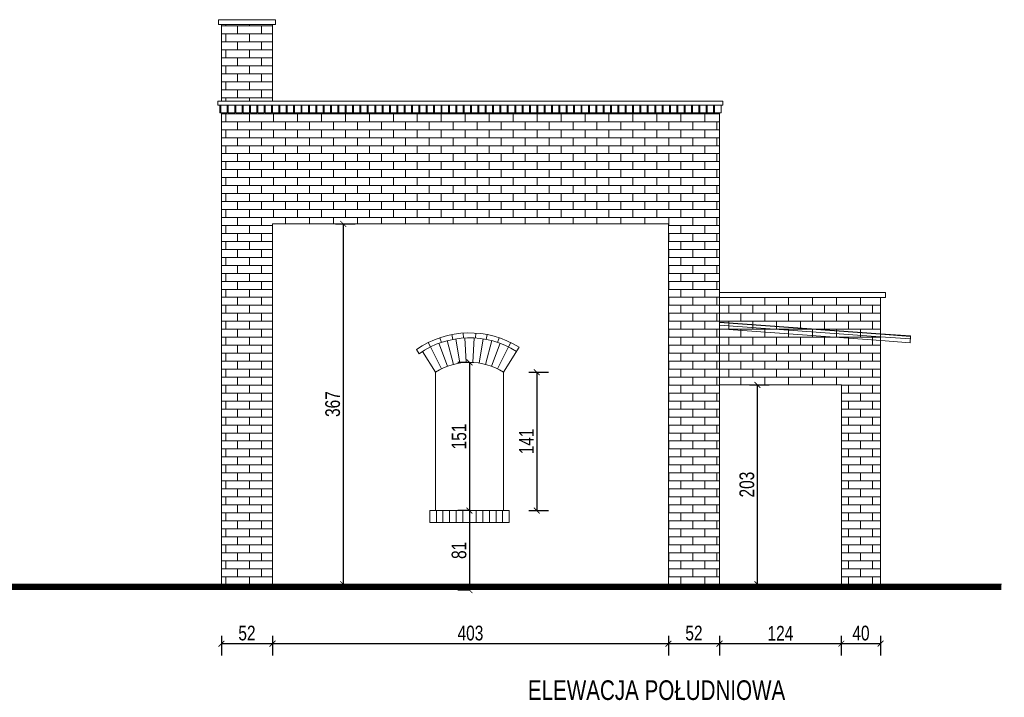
# Model space of a CAD drawing. Header units: millimetres. Extents: x 93304 to 114513, y -38366 to -34536.
# Tile 10 of 17: x 98561 to 99563, y -36289 to -35599. Entities that reach past the tile are written whole.
import ezdxf
from ezdxf.lldxf.tags import DXFTag

# ---------------------------------------------------------------- set-up
doc = ezdxf.new("R2010")
doc.units = ezdxf.units.MM
doc.layers.add('_A_Hatch', color=7, linetype='Continuous', lineweight=9, true_color=0x666666)
for name, color, linetype, lineweight in [('_A_Opis', 2, 'Continuous', 9), ('_AT_wymiar', 6, 'Continuous', 9), ('A_Cienka', 1, 'Continuous', 9), ('cienka', 1, 'Continuous', 5)]:
    doc.layers.add(name, color=color, linetype=linetype, lineweight=lineweight)
doc.styles.add('ARIAL', font='arial.ttf', dxfattribs={"width": 0.75})
tags = doc.linetypes.add('HIDDEN', pattern=[0.375, 0.25, -0.125]).pattern_tags.tags
tags[6:7] = [DXFTag(74, 4), DXFTag(75, 0), DXFTag(340, '0'), DXFTag(46, 1.0), DXFTag(50, 0.0), DXFTag(44, 0.0), DXFTag(45, 0.0)]
tags[4:5] = [DXFTag(74, 4), DXFTag(75, 0), DXFTag(340, '0'), DXFTag(46, 1.0), DXFTag(50, 0.0), DXFTag(44, 0.0), DXFTag(45, 0.0)]
doc.dimstyles.new('M 100', dxfattribs={"dimscale": 100, "dimtxt": 0.2, "dimasz": 0.06, "dimexe": 0.12, "dimexo": 0, "dimgap": 0.03, "dimtad": 1, "dimdsep": 46, "dimtxsty": 'ARIAL', "dimblk": 'ARCHTICK', "dimcen": 0.09, "dimclrd": 256, "dimclre": 252, "dimclrt": 256, "dimadec": 1, "dimazin": 0, "dimtfac": 1, "dimtdec": 1, "dimtix": 1, "dimtmove": 0, "dimatfit": 3, "dimfxl": 0.08, "dimfxlon": 1, "dimtolj": 1, "dimarcsym": 0})

# ---------------------------------------------------------------- blocks, each defined once
blk = doc.blocks.new('_ArchTick')
at = {"color": 0, "linetype": 'ByBlock', "const_width": 0.15}
blk.add_lwpolyline([(-0.5, -0.5), (0.5, 0.5)], dxfattribs=at)
blk = doc.blocks.new('*D50')
at = {"layer": '_AT_wymiar', "color": 252, "lineweight": -2}
for p, q in [((99018.9, -35947.7), (99006.9, -35947.7)), ((99018.9, -36098.7), (99006.9, -36098.7))]:
    blk.add_line(p, q, dxfattribs=at)
at = {"layer": '_AT_wymiar', "lineweight": -2}
blk.add_line((99018.9, -35947.7), (99018.9, -36098.7), dxfattribs=at)
at = {"layer": 'Defpoints', "color": 0, "lineweight": 35}
for p in [(99018.9, -35947.7), (99018.9, -36098.7), (99018.9, -36098.7)]:
    blk.add_point(p, dxfattribs=at)
at = {"layer": '_AT_wymiar', "lineweight": -2, "xscale": 6, "yscale": 6, "zscale": 6}
for p, rotation in [((99018.9, -35947.7), 90), ((99018.9, -36098.7), 270)]:
    blk.add_blockref('_ArchTick', p, dxfattribs=dict(at, rotation=rotation))
at = {"layer": '_AT_wymiar', "insert": (99008.3, -36023.2), "char_height": 15, "attachment_point": 5, "rotation": 90, "style": 'ARIAL'}
blk.add_mtext('\\A1;151', dxfattribs=at)
blk = doc.blocks.new('*D51')
at = {"layer": '_AT_wymiar', "color": 252, "lineweight": -2}
for p, q in [((99018.9, -36098.7), (99006.9, -36098.7)), ((99018.9, -36179.7), (99006.9, -36179.7))]:
    blk.add_line(p, q, dxfattribs=at)
at = {"layer": '_AT_wymiar', "lineweight": -2}
blk.add_line((99018.9, -36098.7), (99018.9, -36179.7), dxfattribs=at)
at = {"layer": 'Defpoints', "color": 0, "lineweight": 35}
for p in [(99018.9, -36098.7), (99018.9, -36179.7), (99018.9, -36179.7)]:
    blk.add_point(p, dxfattribs=at)
at = {"layer": '_AT_wymiar', "lineweight": -2, "xscale": 6, "yscale": 6, "zscale": 6}
for p, rotation in [((99018.9, -36098.7), 90), ((99018.9, -36179.7), 270)]:
    blk.add_blockref('_ArchTick', p, dxfattribs=dict(at, rotation=rotation))
at = {"layer": '_AT_wymiar', "insert": (99008.3, -36139.2), "char_height": 15, "attachment_point": 5, "rotation": 90, "style": 'ARIAL'}
blk.add_mtext('\\A1;81', dxfattribs=at)
blk = doc.blocks.new('*D52')
at = {"layer": '_AT_wymiar', "color": 252, "lineweight": -2}
for p, q in [((99079.4, -35957.7), (99099.4, -35957.7)), ((99079.4, -36098.7), (99099.4, -36098.7))]:
    blk.add_line(p, q, dxfattribs=at)
at = {"layer": '_AT_wymiar', "lineweight": -2}
blk.add_line((99087.4, -35957.7), (99087.4, -36098.7), dxfattribs=at)
at = {"layer": 'Defpoints', "color": 0, "lineweight": 35}
for p in [(99053.4, -35957.7), (99053.4, -36098.7), (99087.4, -36098.7)]:
    blk.add_point(p, dxfattribs=at)
at = {"layer": '_AT_wymiar', "lineweight": -2, "xscale": 6, "yscale": 6, "zscale": 6}
for p, rotation in [((99087.4, -35957.7), 90), ((99087.4, -36098.7), 270)]:
    blk.add_blockref('_ArchTick', p, dxfattribs=dict(at, rotation=rotation))
at = {"layer": '_AT_wymiar', "insert": (99076.9, -36028.2), "char_height": 15, "attachment_point": 5, "rotation": 90, "style": 'ARIAL'}
blk.add_mtext('\\A1;141', dxfattribs=at)
blk = doc.blocks.new('*D53')
at = {"layer": '_AT_wymiar', "color": 252, "lineweight": -2}
for p, q in [((98766.4, -36226.2), (98766.4, -36246.2)), ((98818.4, -36226.2), (98818.4, -36246.2))]:
    blk.add_line(p, q, dxfattribs=at)
at = {"layer": '_AT_wymiar', "lineweight": -2}
blk.add_line((98766.4, -36234.2), (98818.4, -36234.2), dxfattribs=at)
at = {"layer": 'Defpoints', "color": 0, "lineweight": 35}
for p in [(98766.4, -36173.7), (98818.4, -36173.7), (98818.4, -36234.2)]:
    blk.add_point(p, dxfattribs=at)
at = {"layer": '_AT_wymiar', "lineweight": -2, "xscale": 6, "yscale": 6, "zscale": 6, "rotation": 180}
blk.add_blockref('_ArchTick', (98766.4, -36234.2), dxfattribs=at)
at = {"layer": '_AT_wymiar', "lineweight": -2, "xscale": 6, "yscale": 6, "zscale": 6}
blk.add_blockref('_ArchTick', (98818.4, -36234.2), dxfattribs=at)
at = {"layer": '_AT_wymiar', "insert": (98792.4, -36223.5), "char_height": 15, "attachment_point": 5, "style": 'ARIAL'}
blk.add_mtext('\\A1;52', dxfattribs=at)
blk = doc.blocks.new('*D54')
at = {"layer": '_AT_wymiar', "color": 252, "lineweight": -2}
for p, q in [((98818.4, -36226.2), (98818.4, -36246.2)), ((99221.4, -36226.2), (99221.4, -36246.2))]:
    blk.add_line(p, q, dxfattribs=at)
at = {"layer": '_AT_wymiar', "lineweight": -2}
blk.add_line((98818.4, -36234.2), (99221.4, -36234.2), dxfattribs=at)
at = {"layer": 'Defpoints', "color": 0, "lineweight": 35}
for p in [(98818.4, -36173.7), (99221.4, -36173.7), (99221.4, -36234.2)]:
    blk.add_point(p, dxfattribs=at)
at = {"layer": '_AT_wymiar', "lineweight": -2, "xscale": 6, "yscale": 6, "zscale": 6, "rotation": 180}
blk.add_blockref('_ArchTick', (98818.4, -36234.2), dxfattribs=at)
at = {"layer": '_AT_wymiar', "lineweight": -2, "xscale": 6, "yscale": 6, "zscale": 6}
blk.add_blockref('_ArchTick', (99221.4, -36234.2), dxfattribs=at)
at = {"layer": '_AT_wymiar', "insert": (99019.9, -36223.5), "char_height": 15, "attachment_point": 5, "style": 'ARIAL'}
blk.add_mtext('\\A1;403', dxfattribs=at)
blk = doc.blocks.new('*D55')
at = {"layer": '_AT_wymiar', "color": 252, "lineweight": -2}
for p, q in [((99221.4, -36226.2), (99221.4, -36246.2)), ((99273.4, -36226.2), (99273.4, -36246.2))]:
    blk.add_line(p, q, dxfattribs=at)
at = {"layer": '_AT_wymiar', "lineweight": -2}
blk.add_line((99221.4, -36234.2), (99273.4, -36234.2), dxfattribs=at)
at = {"layer": 'Defpoints', "color": 0, "lineweight": 35}
for p in [(99221.4, -36173.7), (99273.4, -36173.7), (99273.4, -36234.2)]:
    blk.add_point(p, dxfattribs=at)
at = {"layer": '_AT_wymiar', "lineweight": -2, "xscale": 6, "yscale": 6, "zscale": 6, "rotation": 180}
blk.add_blockref('_ArchTick', (99221.4, -36234.2), dxfattribs=at)
at = {"layer": '_AT_wymiar', "lineweight": -2, "xscale": 6, "yscale": 6, "zscale": 6}
blk.add_blockref('_ArchTick', (99273.4, -36234.2), dxfattribs=at)
at = {"layer": '_AT_wymiar', "insert": (99247.4, -36223.5), "char_height": 15, "attachment_point": 5, "style": 'ARIAL'}
blk.add_mtext('\\A1;52', dxfattribs=at)
blk = doc.blocks.new('*D56')
at = {"layer": '_AT_wymiar', "color": 252, "lineweight": -2}
for p, q in [((99273.4, -36226.2), (99273.4, -36246.2)), ((99397.4, -36226.2), (99397.4, -36246.2))]:
    blk.add_line(p, q, dxfattribs=at)
at = {"layer": '_AT_wymiar', "lineweight": -2}
blk.add_line((99273.4, -36234.2), (99397.4, -36234.2), dxfattribs=at)
at = {"layer": 'Defpoints', "color": 0, "lineweight": 35}
for p in [(99273.4, -36173.7), (99397.4, -36173.7), (99397.4, -36234.2)]:
    blk.add_point(p, dxfattribs=at)
at = {"layer": '_AT_wymiar', "lineweight": -2, "xscale": 6, "yscale": 6, "zscale": 6, "rotation": 180}
blk.add_blockref('_ArchTick', (99273.4, -36234.2), dxfattribs=at)
at = {"layer": '_AT_wymiar', "lineweight": -2, "xscale": 6, "yscale": 6, "zscale": 6}
blk.add_blockref('_ArchTick', (99397.4, -36234.2), dxfattribs=at)
at = {"layer": '_AT_wymiar', "insert": (99335.4, -36223.6), "char_height": 15, "attachment_point": 5, "style": 'ARIAL'}
blk.add_mtext('\\A1;124', dxfattribs=at)
blk = doc.blocks.new('*D57')
at = {"layer": '_AT_wymiar', "color": 252, "lineweight": -2}
for p, q in [((99397.4, -36226.2), (99397.4, -36246.2)), ((99437.4, -36226.2), (99437.4, -36246.2))]:
    blk.add_line(p, q, dxfattribs=at)
at = {"layer": '_AT_wymiar', "lineweight": -2}
blk.add_line((99397.4, -36234.2), (99437.4, -36234.2), dxfattribs=at)
at = {"layer": 'Defpoints', "color": 0, "lineweight": 35}
for p in [(99397.4, -36173.7), (99437.4, -36173.7), (99437.4, -36234.2)]:
    blk.add_point(p, dxfattribs=at)
at = {"layer": '_AT_wymiar', "lineweight": -2, "xscale": 6, "yscale": 6, "zscale": 6, "rotation": 180}
blk.add_blockref('_ArchTick', (99397.4, -36234.2), dxfattribs=at)
at = {"layer": '_AT_wymiar', "lineweight": -2, "xscale": 6, "yscale": 6, "zscale": 6}
blk.add_blockref('_ArchTick', (99437.4, -36234.2), dxfattribs=at)
at = {"layer": '_AT_wymiar', "insert": (99417.4, -36223.5), "char_height": 15, "attachment_point": 5, "style": 'ARIAL'}
blk.add_mtext('\\A1;40', dxfattribs=at)
blk = doc.blocks.new('*D58')
at = {"layer": '_AT_wymiar', "color": 252, "lineweight": -2}
for p, q in [((99304, -35970.7), (99324, -35970.7)), ((99304, -36173.7), (99324, -36173.7))]:
    blk.add_line(p, q, dxfattribs=at)
at = {"layer": '_AT_wymiar', "lineweight": -2}
blk.add_line((99312, -36173.7), (99312, -35970.7), dxfattribs=at)
at = {"layer": 'Defpoints', "color": 0, "lineweight": 35}
for p in [(99273.4, -35970.7), (99312, -35970.7), (99273.4, -36173.7)]:
    blk.add_point(p, dxfattribs=at)
at = {"layer": '_AT_wymiar', "lineweight": -2, "xscale": 6, "yscale": 6, "zscale": 6}
for p, rotation in [((99312, -35970.7), 90), ((99312, -36173.7), 270)]:
    blk.add_blockref('_ArchTick', p, dxfattribs=dict(at, rotation=rotation))
at = {"layer": '_AT_wymiar', "insert": (99301.3, -36072.2), "char_height": 15, "attachment_point": 5, "rotation": 90, "style": 'ARIAL'}
blk.add_mtext('\\A1;203', dxfattribs=at)
blk = doc.blocks.new('*D59')
at = {"layer": '_AT_wymiar', "color": 252, "lineweight": -2}
for p, q in [((98882.4, -35806.7), (98902.4, -35806.7)), ((98882.4, -36173.7), (98902.4, -36173.7))]:
    blk.add_line(p, q, dxfattribs=at)
at = {"layer": '_AT_wymiar', "lineweight": -2}
blk.add_line((98890.4, -35806.7), (98890.4, -36173.7), dxfattribs=at)
at = {"layer": 'Defpoints', "color": 0, "lineweight": 35}
for p in [(98818.4, -35806.7), (98818.4, -36173.7), (98890.4, -36173.7)]:
    blk.add_point(p, dxfattribs=at)
at = {"layer": '_AT_wymiar', "lineweight": -2, "xscale": 6, "yscale": 6, "zscale": 6}
for p, rotation in [((98890.4, -35806.7), 90), ((98890.4, -36173.7), 270)]:
    blk.add_blockref('_ArchTick', p, dxfattribs=dict(at, rotation=rotation))
at = {"layer": '_AT_wymiar', "insert": (98879.7, -35990.2), "char_height": 15, "attachment_point": 5, "rotation": 90, "style": 'ARIAL'}
blk.add_mtext('\\A1;367', dxfattribs=at)

msp = doc.modelspace()

# ---------------------------------------------------------------- hatches: boundary and pattern name
at = {"layer": '_A_Hatch'}
h = msp.add_hatch(dxfattribs=at)
h.set_pattern_fill('AR-BRSTD', color=256, scale=0.12)
h.set_pattern_definition([(0, (88.693, 0), (0, 8.129016), []), (90, (88.693, 0), (-12.192, 8.129016), [8.129016, -8.129016])])
h.paths.add_polyline_path([(98766.431, -36173.689), (98766.431, -35693.689), (99273.431, -35693.689), (99273.431, -35876.689), (99273.431, -35881.689), (99273.431, -35970.689), (99273.431, -36173.689), (99221.431, -36173.689), (99221.431, -35806.689), (98818.431, -35806.689), (98818.431, -36173.689)])
h.paths.add_polyline_path([(99273.431, -35970.689), (99273.431, -35881.689), (99437.431, -35881.689), (99437.431, -36173.689), (99397.431, -36173.689), (99397.431, -35970.689)])
h.paths.add_polyline_path([(98818.431, -35681.689), (98818.431, -35603.689), (98766.431, -35603.689), (98766.431, -35681.689)])

# ---------------------------------------------------------------- linework, layer by layer
for p, q in [((99273.431, -35693.689), (98818.431, -35693.689)), ((99001.883, -35924.327), (99000.883, -35919.428)), ((99012.931, -35922.89), (99012.596, -35917.901)), ((99024.931, -35922.89), (99025.266, -35917.901)), ((99035.98, -35924.327), (99036.979, -35919.428)), ((98979.098, -35932.04), (98976.836, -35927.581)), ((98996.407, -35951.749), (98987.679, -35928.322)), ((98990.312, -35927.387), (98988.666, -35922.666)), ((99002.605, -35949.789), (98996.278, -35925.603)), ((99008.968, -35948.463), (99005.107, -35923.763)), ((99015.433, -35947.784), (99014.077, -35922.821)), ((99022.43, -35947.784), (99023.786, -35922.821)), ((99028.894, -35948.463), (99032.755, -35923.763)), ((99035.258, -35949.789), (99041.585, -35925.603)), ((99041.455, -35951.749), (99050.184, -35928.322)), ((99047.551, -35927.387), (99049.196, -35922.666)), ((99058.764, -35932.04), (99061.027, -35927.581)), ((98990.438, -35954.322), (98979.397, -35931.893)), ((99047.424, -35954.322), (99058.466, -35931.893)), ((98985.181, -36098.689), (98985.181, -36110.689)), ((98991.931, -36098.689), (98991.931, -36110.689)), ((98998.681, -36098.689), (98998.681, -36110.689)), ((99005.431, -36098.689), (99005.431, -36110.689)), ((99012.181, -36098.689), (99012.181, -36110.689)), ((99018.931, -36098.689), (99018.931, -36110.689)), ((99025.681, -36098.689), (99025.681, -36110.689)), ((99032.431, -36098.689), (99032.431, -36110.689)), ((99039.181, -36098.689), (99039.181, -36110.689)), ((99045.931, -36098.689), (99045.931, -36110.689)), ((99052.681, -36098.689), (99052.681, -36110.689))]:
    msp.add_line(p, q, dxfattribs=at)
at = {"layer": 'A_Cienka'}
for p, q in [((98818.431, -35681.689), (98818.431, -35603.689)), ((99437.431, -35918.583), (99467.938, -35920.796)), ((99437.431, -35919.085), (99467.902, -35921.295)), ((99437.251, -35921.578), (99467.721, -35923.788)), ((99437.468, -35925.604), (99467.431, -35927.778)), ((99467.431, -35927.778), (99467.938, -35920.796)), ((98964.841, -35934.697), (98967.561, -35938.897))]:
    msp.add_line(p, q, dxfattribs=at)
at = {"layer": 'A_Cienka', "linetype": 'HIDDEN', "ltscale": 40}
for p, q in [((99273.431, -35906.689), (99437.431, -35918.583)), ((99273.431, -35907.19), (99437.431, -35919.085)), ((99273.431, -35909.697), (99437.251, -35921.578)), ((99273.431, -35913.707), (99437.468, -35925.604))]:
    msp.add_line(p, q, dxfattribs=at)
at = {"layer": 'A_Cienka'}
for points in [[(98818.431, -35603.689), (98821.431, -35603.689), (98821.431, -35598.689), (98766.431, -35598.689), (98763.431, -35598.689), (98763.431, -35603.689), (98766.431, -35603.689)], [(98766.431, -35681.689), (98766.431, -35603.689)], [(98818.431, -35603.689), (98766.431, -35603.689)], [(98766.431, -35681.689), (98762.931, -35681.689), (98762.931, -35685.689), (98766.431, -35685.689)], [(98764.931, -35685.689), (98764.931, -35693.689), (98766.431, -35693.689)], [(98765.931, -35685.689), (98765.931, -35693.689), (98772.431, -35693.689), (98772.431, -35685.689)], [(98773.431, -35685.689), (98773.431, -35693.689), (98779.931, -35693.689), (98779.931, -35685.689)], [(98780.931, -35685.689), (98780.931, -35693.689), (98787.431, -35693.689), (98787.431, -35685.689)], [(98788.431, -35685.689), (98788.431, -35693.689), (98794.931, -35693.689), (98794.931, -35685.689)], [(98795.931, -35685.689), (98795.931, -35693.689), (98802.431, -35693.689), (98802.431, -35685.689)], [(98803.431, -35685.689), (98803.431, -35693.689), (98809.931, -35693.689), (98809.931, -35685.689)], [(98810.931, -35685.689), (98810.931, -35693.689), (98817.431, -35693.689), (98817.431, -35685.689)], [(98818.431, -35685.689), (98818.431, -35693.689), (98824.931, -35693.689), (98824.931, -35685.689)], [(98825.931, -35685.689), (98825.931, -35693.689), (98832.431, -35693.689), (98832.431, -35685.689)], [(98833.431, -35685.689), (98833.431, -35693.689), (98839.931, -35693.689), (98839.931, -35685.689)], [(98840.931, -35685.689), (98840.931, -35693.689), (98847.431, -35693.689), (98847.431, -35685.689)], [(98848.431, -35685.689), (98848.431, -35693.689), (98854.931, -35693.689), (98854.931, -35685.689)], [(98855.931, -35685.689), (98855.931, -35693.689), (98862.431, -35693.689), (98862.431, -35685.689)], [(98863.431, -35685.689), (98863.431, -35693.689), (98869.931, -35693.689), (98869.931, -35685.689)], [(98870.931, -35685.689), (98870.931, -35693.689), (98877.431, -35693.689), (98877.431, -35685.689)], [(98878.431, -35685.689), (98878.431, -35693.689), (98884.931, -35693.689), (98884.931, -35685.689)], [(98885.931, -35685.689), (98885.931, -35693.689), (98892.431, -35693.689), (98892.431, -35685.689)], [(98893.431, -35685.689), (98893.431, -35693.689), (98899.931, -35693.689), (98899.931, -35685.689)], [(98900.931, -35685.689), (98900.931, -35693.689), (98907.431, -35693.689), (98907.431, -35685.689)], [(98908.431, -35685.689), (98908.431, -35693.689), (98914.931, -35693.689), (98914.931, -35685.689)], [(98915.931, -35685.689), (98915.931, -35693.689), (98922.431, -35693.689), (98922.431, -35685.689)], [(98923.431, -35685.689), (98923.431, -35693.689), (98929.931, -35693.689), (98929.931, -35685.689)], [(98930.931, -35685.689), (98930.931, -35693.689), (98937.431, -35693.689), (98937.431, -35685.689)], [(98938.431, -35685.689), (98938.431, -35693.689), (98944.931, -35693.689), (98944.931, -35685.689)], [(98945.931, -35685.689), (98945.931, -35693.689), (98952.431, -35693.689), (98952.431, -35685.689)], [(98953.431, -35685.689), (98953.431, -35693.689), (98959.931, -35693.689), (98959.931, -35685.689)], [(98960.931, -35685.689), (98960.931, -35693.689), (98967.431, -35693.689), (98967.431, -35685.689)], [(98968.431, -35685.689), (98968.431, -35693.689), (98974.931, -35693.689), (98974.931, -35685.689)], [(98975.931, -35685.689), (98975.931, -35693.689), (98982.431, -35693.689), (98982.431, -35685.689)], [(98983.431, -35685.689), (98983.431, -35693.689), (98989.931, -35693.689), (98989.931, -35685.689)], [(98990.931, -35685.689), (98990.931, -35693.689), (98997.431, -35693.689), (98997.431, -35685.689)], [(98998.431, -35685.689), (98998.431, -35693.689), (99004.931, -35693.689), (99004.931, -35685.689)], [(99005.931, -35685.689), (99005.931, -35693.689), (99012.431, -35693.689), (99012.431, -35685.689)], [(99013.431, -35685.689), (99013.431, -35693.689), (99019.931, -35693.689), (99019.931, -35685.689)], [(99020.931, -35685.689), (99020.931, -35693.689), (99027.431, -35693.689), (99027.431, -35685.689)], [(99028.431, -35685.689), (99028.431, -35693.689), (99034.931, -35693.689), (99034.931, -35685.689)], [(99035.931, -35685.689), (99035.931, -35693.689), (99042.431, -35693.689), (99042.431, -35685.689)], [(99043.431, -35685.689), (99043.431, -35693.689), (99049.931, -35693.689), (99049.931, -35685.689)], [(99050.931, -35685.689), (99050.931, -35693.689), (99057.431, -35693.689), (99057.431, -35685.689)], [(99058.431, -35685.689), (99058.431, -35693.689), (99064.931, -35693.689), (99064.931, -35685.689)], [(99065.931, -35685.689), (99065.931, -35693.689), (99072.431, -35693.689), (99072.431, -35685.689)], [(99073.431, -35685.689), (99073.431, -35693.689), (99079.931, -35693.689), (99079.931, -35685.689)], [(99080.931, -35685.689), (99080.931, -35693.689), (99087.431, -35693.689), (99087.431, -35685.689)], [(99088.431, -35685.689), (99088.431, -35693.689), (99094.931, -35693.689), (99094.931, -35685.689)], [(99095.931, -35685.689), (99095.931, -35693.689), (99102.431, -35693.689), (99102.431, -35685.689)], [(99103.431, -35685.689), (99103.431, -35693.689), (99109.931, -35693.689), (99109.931, -35685.689)], [(99110.931, -35685.689), (99110.931, -35693.689), (99117.431, -35693.689), (99117.431, -35685.689)], [(99118.431, -35685.689), (99118.431, -35693.689), (99124.931, -35693.689), (99124.931, -35685.689)], [(99125.931, -35685.689), (99125.931, -35693.689), (99132.431, -35693.689), (99132.431, -35685.689)], [(99133.431, -35685.689), (99133.431, -35693.689), (99139.931, -35693.689), (99139.931, -35685.689)], [(99140.931, -35685.689), (99140.931, -35693.689), (99147.431, -35693.689), (99147.431, -35685.689)], [(99148.431, -35685.689), (99148.431, -35693.689), (99154.931, -35693.689), (99154.931, -35685.689)], [(99155.931, -35685.689), (99155.931, -35693.689), (99162.431, -35693.689), (99162.431, -35685.689)], [(99163.431, -35685.689), (99163.431, -35693.689), (99169.931, -35693.689), (99169.931, -35685.689)], [(99170.931, -35685.689), (99170.931, -35693.689), (99177.431, -35693.689), (99177.431, -35685.689)], [(99178.431, -35685.689), (99178.431, -35693.689), (99184.931, -35693.689), (99184.931, -35685.689)], [(99185.931, -35685.689), (99185.931, -35693.689), (99192.431, -35693.689), (99192.431, -35685.689)], [(99193.431, -35685.689), (99193.431, -35693.689), (99199.931, -35693.689), (99199.931, -35685.689)], [(99200.931, -35685.689), (99200.931, -35693.689), (99207.431, -35693.689), (99207.431, -35685.689)], [(99208.431, -35685.689), (99208.431, -35693.689), (99214.931, -35693.689), (99214.931, -35685.689)], [(99215.931, -35685.689), (99215.931, -35693.689), (99222.431, -35693.689), (99222.431, -35685.689)], [(99223.431, -35685.689), (99223.431, -35693.689), (99229.931, -35693.689), (99229.931, -35685.689)], [(99230.931, -35685.689), (99230.931, -35693.689), (99237.431, -35693.689), (99237.431, -35685.689)], [(99238.431, -35685.689), (99238.431, -35693.689), (99244.931, -35693.689), (99244.931, -35685.689)], [(99245.931, -35685.689), (99245.931, -35693.689), (99252.431, -35693.689), (99252.431, -35685.689)], [(99253.431, -35685.689), (99253.431, -35693.689), (99259.931, -35693.689), (99259.931, -35685.689)], [(99260.931, -35685.689), (99260.931, -35693.689), (99267.431, -35693.689), (99267.431, -35685.689)], [(99268.431, -35685.689), (99268.431, -35693.689), (99274.931, -35693.689), (99274.931, -35685.689)], [(99274.931, -35685.689), (99274.931, -35693.689), (99273.431, -35693.689)], [(98766.431, -36173.689), (98766.431, -35693.689)], [(99273.431, -35970.689), (99273.431, -35693.689)], [(98818.431, -36173.689), (98818.431, -35806.689)], [(99221.431, -35806.689), (98818.431, -35806.689)], [(99221.431, -36173.689), (99221.431, -35806.689)], [(99273.431, -35881.689), (99273.431, -35876.689), (99437.431, -35876.689), (99442.431, -35876.689), (99442.431, -35881.689), (99437.431, -35881.689)], [(99437.431, -35881.689), (99273.431, -35881.689)], [(99437.431, -36173.689), (99437.431, -35881.689)], [(98984.431, -35957.689), (98971.062, -35936.564)], [(99069.475, -35932.339), (99053.431, -35957.689)], [(98984.431, -36098.689), (98984.431, -35957.689)], [(99053.431, -36098.689), (99053.431, -35957.689)], [(99273.431, -36173.689), (99273.431, -35970.689)], [(99397.431, -35970.689), (99273.431, -35970.689)], [(99397.431, -36173.689), (99397.431, -35970.689)], [(98984.431, -36098.689), (98978.431, -36098.689), (98978.431, -36110.689)], [(99053.431, -36098.689), (98984.431, -36098.689)], [(99053.431, -36098.689), (99059.431, -36098.689), (99059.431, -36110.689)], [(99059.431, -36110.689), (98978.431, -36110.689)]]:
    msp.add_lwpolyline(points, dxfattribs=at)
msp.add_lwpolyline([(98762.931, -35685.689), (99276.931, -35685.689), (99276.931, -35681.689), (98762.931, -35681.689)], close=True, dxfattribs=at)
at = {"layer": 'A_Cienka', "color": 3, "const_width": 6}
msp.add_lwpolyline([(95939.597, -36176.689), (99560.301, -36176.689)], dxfattribs=at)
at = {"layer": 'A_Cienka'}
for radius, end in [(94.513, 124.911309), (89.513, 125.022213), (64.513, 122.328998)]:
    msp.add_arc((99018.931, -36012.201), radius, 57.671002, end, dxfattribs=at)
at = {"layer": 'cienka'}
msp.add_lwpolyline([(95939.597, -36173.689), (99560.301, -36173.689)], dxfattribs=at)

# ---------------------------------------------------------------- texts
at = {"layer": '_A_Opis', "lineweight": 35, "insert": (99340.31, -36291.835), "char_height": 20, "attachment_point": 9, "style": 'ARIAL'}
msp.add_mtext('ELEWACJA POŁUDNIOWA', dxfattribs=at)

# ---------------------------------------------------------------- dimensions: what is measured, and where the dimension line sits
at = {"layer": '_AT_wymiar'}
for base, p1, p2, picture, middle in [((98890.378, -36173.689), (98818.431, -35806.689), (98818.431, -36173.689), '*D59', (98879.715, -35990.189)), ((99018.931, -36098.689), (99018.931, -35947.689), (99018.931, -36098.689), '*D50', (99008.273, -36023.189)), ((99087.399, -36098.689), (99053.431, -35957.689), (99053.431, -36098.689), '*D52', (99076.869, -36028.189)), ((99311.972, -35970.689), (99273.431, -36173.689), (99273.431, -35970.689), '*D58', (99301.308, -36072.189)), ((99018.931, -36179.689), (99018.931, -36098.689), (99018.931, -36179.689), '*D51', (99008.273, -36139.189))]:
    dim = msp.add_linear_dim(base=base, p1=p1, p2=p2, angle=90, dimstyle='M 100', override={"dimtxt": 0.15, "dimblk": 'ArchTick', "dimtmove": 1}, dxfattribs=at)
    dim.commit()
    dim.dimension.update_dxf_attribs({"geometry": picture, "text_midpoint": middle})
for base, p1, p2, picture, middle in [((98818.431, -36234.165), (98766.431, -36173.689), (98818.431, -36173.689), '*D53', (98792.431, -36223.506)), ((99221.431, -36234.165), (98818.431, -36173.689), (99221.431, -36173.689), '*D54', (99019.931, -36223.501)), ((99273.431, -36234.165), (99221.431, -36173.689), (99273.431, -36173.689), '*D55', (99247.431, -36223.506)), ((99397.431, -36234.165), (99273.431, -36173.689), (99397.431, -36173.689), '*D56', (99335.431, -36223.634)), ((99437.431, -36234.165), (99397.431, -36173.689), (99437.431, -36173.689), '*D57', (99417.431, -36223.506))]:
    dim = msp.add_linear_dim(base=base, p1=p1, p2=p2, dimstyle='M 100', override={"dimtxt": 0.15, "dimblk": 'ArchTick', "dimtmove": 1}, dxfattribs=at)
    dim.commit()
    dim.dimension.update_dxf_attribs({"geometry": picture, "text_midpoint": middle})

doc.saveas('drawing.dxf')
